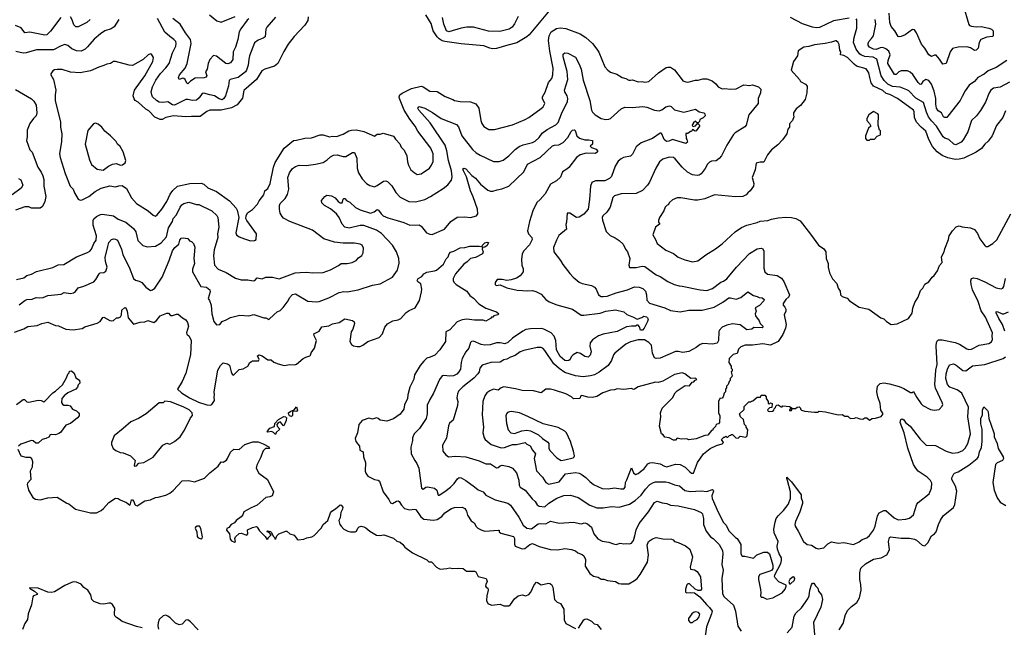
# Model space of a CAD drawing. Extents: x 1678431 to 1860718, y 384618 to 522882.
# Tile 108 of 256: x 1777940 to 1788279, y 422664 to 429043. Entities that reach past the tile are written whole.
import ezdxf

# ---------------------------------------------------------------- set-up
doc = ezdxf.new("R2010")
doc.units = 0

msp = doc.modelspace()

# ---------------------------------------------------------------- linework, layer by layer
at = {"layer": '0CON10XD'}
for points in [[(1787847, 429195), (1787905, 428993), (1787915, 428981), (1787934, 428974), (1787985, 428969), (1788035, 428972), (1788116, 428956), (1788144, 428944), (1788163, 428925), (1788162, 428875), (1788155, 428868), (1788095, 428859), (1788034, 428835), (1788016, 428804), (1788005, 428743), (1787985, 428722), (1787965, 428721), (1787925, 428747), (1787885, 428757), (1787795, 428754), (1787735, 428742), (1787709, 428705), (1787667, 428585), (1787635, 428577), (1787600, 428630), (1787565, 428670), (1787545, 428672), (1787515, 428656), (1787488, 428675), (1787444, 428745), (1787410, 428785), (1787357, 428905), (1787335, 428936), (1787315, 428940), (1787237, 428885), (1787195, 428866), (1787175, 428862), (1787165, 428866), (1787128, 428928), (1787092, 428972), (1787078, 429015), (1787071, 429111)], [(1778372, 429068), (1778265, 428923), (1778225, 428886), (1778205, 428881), (1778045, 428911), (1777995, 428906), (1777955, 428959), (1777895, 428983)], [(1780968, 429072), (1780964, 429035), (1780934, 428985), (1780823, 428867), (1780760, 428785), (1780712, 428708), (1780652, 428585), (1780615, 428555), (1780515, 428525), (1780483, 428507), (1780426, 428414), (1780295, 428299), (1780279, 428221), (1780222, 428148), (1780165, 428117), (1780055, 428094), (1779935, 428094), (1779905, 428079), (1779835, 428026), (1779743, 428027), (1779685, 428023), (1779555, 428033), (1779475, 428015), (1779436, 427994), (1779414, 427994), (1779360, 428020), (1779296, 428086), (1779264, 428105), (1779185, 428176), (1779153, 428195), (1779141, 428211), (1779130, 428245), (1779144, 428305), (1779253, 428455), (1779338, 428605), (1779344, 428645), (1779325, 428681), (1779315, 428684), (1779288, 428675), (1779238, 428625), (1779126, 428564), (1779090, 428565), (1778946, 428606), (1778925, 428604), (1778895, 428583), (1778854, 428576), (1778825, 428561), (1778770, 428545), (1778682, 428508), (1778575, 428486), (1778475, 428493), (1778385, 428519), (1778335, 428522), (1778304, 428516), (1778288, 428505), (1778268, 428475), (1778268, 428465), (1778294, 428415), (1778321, 428305), (1778313, 428255), (1778313, 428195), (1778367, 427967), (1778368, 427915), (1778381, 427845), (1778379, 427765), (1778359, 427635), (1778366, 427595), (1778417, 427427), (1778470, 427295), (1778501, 427265), (1778514, 427224), (1778555, 427158), (1778575, 427150), (1778595, 427151), (1778665, 427187), (1778732, 427238), (1778795, 427274), (1778885, 427300), (1778945, 427288), (1778980, 427300), (1779015, 427301), (1779060, 427270), (1779115, 427173), (1779166, 427115), (1779288, 427038), (1779342, 426992), (1779365, 426981), (1779385, 426993), (1779432, 427055), (1779485, 427136), (1779520, 427210), (1779549, 427251), (1779598, 427295), (1779725, 427324), (1779844, 427326), (1779875, 427318), (1779915, 427279), (1780005, 427239), (1780143, 427143), (1780213, 427065), (1780224, 427044), (1780242, 426965), (1780210, 426805), (1780215, 426784), (1780244, 426764), (1780301, 426741), (1780365, 426722), (1780405, 426724), (1780424, 426736), (1780426, 426795), (1780324, 426935), (1780316, 426955), (1780317, 426985), (1780332, 427015), (1780385, 427052), (1780438, 427105), (1780455, 427140), (1780504, 427205), (1780514, 427246), (1780545, 427272), (1780571, 427325), (1780606, 427496)], [(1778679, 429045), (1778645, 429015), (1778555, 428967), (1778528, 428968), (1778509, 428989), (1778492, 429042), (1778475, 429074)], [(1780625, 429069), (1780534, 428965), (1780526, 428945), (1780517, 428863), (1780495, 428848), (1780445, 428829), (1780405, 428801), (1780353, 428665), (1780345, 428628), (1780338, 428565), (1780323, 428515), (1780310, 428495), (1780234, 428436), (1780150, 428415), (1780138, 428405), (1780131, 428349), (1780100, 428245), (1780085, 428215), (1780065, 428203), (1780035, 428212), (1779985, 428245), (1779935, 428253), (1779875, 428272), (1779855, 428267), (1779825, 428222), (1779795, 428200), (1779755, 428195), (1779705, 428207), (1779685, 428205), (1779565, 428147), (1779545, 428151), (1779495, 428180), (1779443, 428173), (1779405, 428178), (1779375, 428196), (1779336, 428235), (1779326, 428255), (1779322, 428285), (1779335, 428338), (1779371, 428409), (1779417, 428477), (1779475, 428538), (1779510, 428585), (1779545, 428695), (1779580, 428765), (1779584, 428795), (1779578, 428815), (1779560, 428835), (1779515, 428866), (1779465, 428912), (1779386, 429055)], [(1779934, 429095), (1780010, 429030), (1780056, 429016), (1780202, 429078)], [(1783499, 429135), (1783289, 428885), (1783265, 428864), (1783159, 428801), (1783067, 428777), (1782945, 428741), (1782905, 428739), (1782875, 428745), (1782815, 428769), (1782575, 428791), (1782405, 428814), (1782375, 428823), (1782343, 428843), (1782322, 428862), (1782283, 428925), (1782262, 429002), (1782203, 429095)], [(1783173, 429077), (1783135, 428999), (1783111, 428965), (1783081, 428945), (1782982, 428918), (1782863, 428923), (1782704, 428964), (1782635, 428964), (1782575, 428955), (1782445, 428916), (1782420, 428925), (1782395, 428995), (1782380, 429065)], [(1786651, 429061), (1786485, 429033), (1786339, 428961), (1786305, 428957), (1786265, 428964), (1786161, 429001), (1786035, 429065)], [(1778982, 429045), (1778933, 428967), (1778901, 428949), (1778835, 428927), (1778789, 428895), (1778721, 428839), (1778653, 428757), (1778626, 428734), (1778585, 428712), (1778535, 428718)], [(1780345, 429054), (1780330, 429040), (1780261, 428949), (1780245, 428916), (1780231, 428835), (1780206, 428755), (1780182, 428705), (1780178, 428625), (1780155, 428591), (1780125, 428580), (1780105, 428584), (1780005, 428661), (1779975, 428666), (1779936, 428625), (1779920, 428585), (1779908, 428525), (1779892, 428495), (1779904, 428455), (1779895, 428440), (1779877, 428433), (1779782, 428428), (1779733, 428397), (1779705, 428370), (1779695, 428377), (1779677, 428415), (1779665, 428426), (1779652, 428428), (1779616, 428416), (1779608, 428435), (1779617, 428465), (1779676, 428535), (1779699, 428585), (1779742, 428795), (1779735, 428834), (1779680, 428905), (1779625, 428995), (1779547, 429057)], [(1788335, 428387), (1788235, 428334), (1788167, 428323), (1788137, 428303), (1788119, 428275), (1788081, 428179), (1788029, 428091), (1787987, 428035), (1787934, 427985), (1787895, 427865), (1787848, 427782), (1787825, 427757), (1787769, 427731), (1787749, 427735), (1787696, 427786), (1787655, 427800), (1787636, 427815), (1787586, 427896), (1787567, 427927), (1787515, 427980), (1787482, 428025), (1787462, 428072), (1787432, 428175), (1787351, 428221), (1787275, 428295), (1787256, 428306), (1787184, 428334), (1787105, 428342), (1787055, 428367), (1787018, 428405), (1786987, 428455), (1786940, 428630), (1786901, 428651), (1786815, 428658), (1786780, 428670), (1786762, 428682), (1786722, 428735), (1786695, 428805), (1786702, 428855), (1786731, 428955), (1786731, 429041), (1786725, 429053)], [(1788305, 428615), (1788195, 428542), (1788111, 428505), (1788068, 428472), (1788002, 428435), (1787965, 428393), (1787911, 428355), (1787868, 428295), (1787836, 428236), (1787815, 428195), (1787685, 428029), (1787674, 428016), (1787655, 428015), (1787641, 428025), (1787620, 428065), (1787585, 428086), (1787568, 428115), (1787560, 428155), (1787560, 428215), (1787544, 428294), (1787515, 428366), (1787485, 428404), (1787454, 428416), (1787424, 428396), (1787405, 428365), (1787395, 428364), (1787375, 428384), (1787318, 428468), (1787291, 428491), (1787262, 428505), (1787195, 428505), (1787173, 428495), (1787145, 428468), (1787127, 428467), (1787057, 428585), (1787058, 428615), (1787082, 428675), (1787065, 428714), (1787035, 428738), (1787005, 428750), (1786975, 428748), (1786935, 428732), (1786905, 428734), (1786864, 428755), (1786851, 428775), (1786848, 428795), (1786856, 428815), (1786886, 428845), (1786905, 428874), (1786930, 428995), (1786922, 429045)], [(1780606, 427496), (1780623, 427545), (1780718, 427695), (1780815, 427775), (1780845, 427777), (1780935, 427798), (1781005, 427802), (1781096, 427834), (1781127, 427833), (1781193, 427813), (1781225, 427822), (1781265, 427818), (1781335, 427843), (1781395, 427875), (1781425, 427884), (1781475, 427887), (1781555, 427870), (1781665, 427822), (1781695, 427842), (1781725, 427842), (1781755, 427852), (1781865, 427822), (1781885, 427788), (1781931, 427741), (1781947, 427705), (1781977, 427675), (1782004, 427614), (1782012, 427552), (1782024, 427515), (1782048, 427468), (1782082, 427438), (1782115, 427419), (1782155, 427424), (1782242, 427485), (1782264, 427515), (1782280, 427555), (1782281, 427635), (1782256, 427695), (1782122, 427872), (1782094, 427925), (1782038, 427998), (1781978, 428095), (1781929, 428215), (1781925, 428235), (1781933, 428255), (1781955, 428273), (1782055, 428320), (1782155, 428345), (1782175, 428339), (1782245, 428292), (1782325, 428290), (1782408, 428238), (1782487, 428205), (1782505, 428196), (1782565, 428186), (1782675, 428181), (1782730, 428160), (1782760, 428115), (1782781, 427985), (1782792, 427955), (1782815, 427922), (1782865, 427892), (1782925, 427890), (1783115, 427938), (1783248, 427995), (1783287, 428015), (1783415, 428110), (1783435, 428128), (1783450, 428155), (1783453, 428165), (1783428, 428215), (1783428, 428235), (1783456, 428284), (1783494, 428385), (1783527, 428425), (1783537, 428465), (1783542, 428535), (1783507, 428713), (1783492, 428825), (1783501, 428875), (1783521, 428915), (1783575, 428952), (1783615, 428957), (1783675, 428950), (1783825, 428894), (1783886, 428855), (1783954, 428795), (1784001, 428735), (1784022, 428702), (1784085, 428548), (1784115, 428513), (1784144, 428494), (1784211, 428471), (1784266, 428436), (1784305, 428427), (1784335, 428410), (1784353, 428407), (1784375, 428412), (1784435, 428390), (1784475, 428393), (1784505, 428387), (1784545, 428393), (1784648, 428485), (1784730, 428540), (1784746, 428546), (1784774, 428544), (1784816, 428516), (1784895, 428411), (1784905, 428401), (1784935, 428390), (1784955, 428389), (1785035, 428409), (1785065, 428409), (1785115, 428421), (1785155, 428422), (1785210, 428400), (1785250, 428370), (1785275, 428337), (1785315, 428318), (1785345, 428321), (1785405, 428313), (1785465, 428319), (1785545, 428358), (1785604, 428354), (1785635, 428359), (1785697, 428337), (1785721, 428315), (1785720, 428275), (1785694, 428215), (1785696, 428165), (1785596, 428044), (1785570, 427935), (1785555, 427919), (1785453, 427857), (1785435, 427839), (1785364, 427725), (1785309, 427615), (1785286, 427585), (1785255, 427563), (1785203, 427557), (1785185, 427546), (1785162, 427525), (1785139, 427481), (1785096, 427425), (1785075, 427410), (1785055, 427406), (1785005, 427413), (1784951, 427441), (1784895, 427495), (1784824, 427584), (1784805, 427597), (1784759, 427601), (1784692, 427578), (1784660, 427550), (1784621, 427485), (1784555, 427336), (1784534, 427305), (1784481, 427249), (1784413, 427217), (1784255, 427215), (1784186, 427195), (1784170, 427175), (1784141, 427075), (1784105, 427024), (1784063, 426985), (1784056, 426965), (1784058, 426938), (1784098, 426818), (1784139, 426779), (1784194, 426754), (1784236, 426725), (1784276, 426685), (1784301, 426635), (1784324, 426605), (1784346, 426536), (1784338, 426465), (1784345, 426442), (1784413, 426443), (1784475, 426457), (1784503, 426453), (1784625, 426366), (1784665, 426347), (1784745, 426296), (1784813, 426263), (1784865, 426248), (1784895, 426247), (1785085, 426207), (1785155, 426202), (1785215, 426220), (1785303, 426287), (1785331, 426299), (1785366, 426324), (1785466, 426445), (1785605, 426588), (1785685, 426638), (1785725, 426646), (1785745, 426636), (1785753, 426613), (1785753, 426435), (1785766, 426396), (1785791, 426371), (1785895, 426358), (1785941, 426331), (1785965, 426295), (1786023, 426155), (1786016, 426135), (1785984, 426105), (1785956, 426065), (1785956, 426045), (1785975, 426025), (1785985, 426005), (1785984, 425985), (1785966, 425946), (1785988, 425845), (1785980, 425805), (1785955, 425740), (1785904, 425666), (1785825, 425628), (1785745, 425639), (1785635, 425626), (1785558, 425625), (1785512, 425608), (1785487, 425583), (1785475, 425540), (1785433, 425527), (1785398, 425495), (1785390, 425485), (1785388, 425445), (1785410, 425405), (1785410, 425385), (1785420, 425375), (1785420, 425355), (1785412, 425345), (1785420, 425305), (1785417, 425293), (1785400, 425275), (1785400, 425255), (1785390, 425245), (1785380, 425215), (1785363, 425197), (1785362, 425178), (1785350, 425165), (1785350, 425135), (1785338, 425122), (1785327, 425083), (1785315, 425070), (1785292, 425068), (1785278, 425035), (1785278, 424915), (1785292, 424885), (1785290, 424815), (1785278, 424802), (1785262, 424798), (1785250, 424785), (1785248, 424772), (1785220, 424745), (1785220, 424735), (1785205, 424730), (1785165, 424682), (1785133, 424677), (1785045, 424642), (1784965, 424632), (1784945, 424642), (1784885, 424640), (1784845, 424650), (1784825, 424630), (1784805, 424628), (1784760, 424655), (1784715, 424662), (1784696, 424686), (1784680, 424695), (1784658, 424775), (1784672, 424875), (1784668, 424915), (1784688, 424965), (1784796, 425074), (1784824, 425126), (1784845, 425148), (1784928, 425202), (1784975, 425200), (1785002, 425238), (1785018, 425242), (1785032, 425258), (1785050, 425265), (1785035, 425280), (1784988, 425278), (1784925, 425327), (1784895, 425336), (1784815, 425320), (1784692, 425248), (1784646, 425234), (1784615, 425237), (1784435, 425189), (1784395, 425164), (1784385, 425161), (1784365, 425170), (1784285, 425162), (1784215, 425169), (1784185, 425156), (1784145, 425154), (1784063, 425127), (1784001, 425089), (1783955, 425077), (1783905, 425079), (1783842, 425098), (1783833, 425095), (1783822, 425068), (1783755, 425064), (1783733, 425085), (1783675, 425114), (1783557, 425153), (1783514, 425164), (1783465, 425163), (1783415, 425127), (1783335, 425147), (1783215, 425149), (1783145, 425169), (1783025, 425190), (1782995, 425180), (1782965, 425154), (1782915, 425163), (1782875, 425147), (1782845, 425125), (1782824, 425095), (1782804, 425035), (1782796, 424895), (1782810, 424765), (1782803, 424705), (1782817, 424655), (1782829, 424635), (1782892, 424582), (1782995, 424547), (1783029, 424551), (1783115, 424584), (1783155, 424584), (1783246, 424606), (1783266, 424586), (1783300, 424570), (1783323, 424523), (1783357, 424485), (1783343, 424435), (1783367, 424307), (1783430, 424240), (1783466, 424186), (1783495, 424166), (1783605, 424190), (1783670, 424275), (1783775, 424289), (1783815, 424283), (1783835, 424272), (1783885, 424238), (1783925, 424194), (1783965, 424165), (1784055, 424123), (1784121, 424119), (1784185, 424130), (1784252, 424118), (1784285, 424119), (1784298, 424135), (1784300, 424185), (1784317, 424213), (1784365, 424340), (1784386, 424286), (1784405, 424270), (1784435, 424279), (1784477, 424313), (1784495, 424326), (1784535, 424380), (1784558, 424392), (1784585, 424394), (1784665, 424381), (1784712, 424355), (1784735, 424350), (1784825, 424378), (1784875, 424374), (1784927, 424347), (1784978, 424295), (1784995, 424284), (1785015, 424283), (1785059, 424395), (1785119, 424485), (1785190, 424540), (1785258, 424572), (1785315, 424590), (1785330, 424605), (1785310, 424635), (1785335, 424660), (1785345, 424660), (1785355, 424670), (1785365, 424660), (1785375, 424660), (1785392, 424678), (1785405, 424680), (1785415, 424690), (1785425, 424690), (1785460, 424655), (1785485, 424650), (1785505, 424670), (1785565, 424660), (1785580, 424675), (1785587, 424737), (1785570, 424765), (1785570, 424775), (1785550, 424795), (1785540, 424845), (1785510, 424875), (1785500, 424905), (1785548, 424952), (1785548, 424982), (1785581, 425019), (1785595, 425030), (1785615, 425030), (1785625, 425040), (1785638, 425042), (1785685, 425080), (1785718, 425082), (1785725, 425100), (1785765, 425100), (1785780, 425085), (1785780, 425065), (1785800, 425035), (1785800, 425015), (1785815, 425010), (1785825, 425020), (1785840, 425015), (1785838, 424972), (1785813, 424967), (1785793, 424947), (1785800, 424935), (1785815, 424930), (1785846, 424934), (1785860, 424945), (1785862, 424958), (1785878, 424972), (1785880, 424985), (1785892, 424998), (1785905, 425000), (1785935, 424980), (1785945, 424980), (1785955, 424990), (1786025, 424982), (1786050, 424965), (1786050, 424960), (1786035, 424960), (1786022, 424948), (1786025, 424942), (1786045, 424942), (1786050, 424960), (1786085, 424962), (1786103, 424977), (1786125, 424978), (1786140, 424965), (1786140, 424955), (1786150, 424945), (1786185, 424933), (1786285, 424922), (1786316, 424924), (1786335, 424932), (1786403, 424927), (1786534, 424894), (1786575, 424898), (1786605, 424880), (1786635, 424880), (1786653, 424863), (1786668, 424858), (1786705, 424860), (1786725, 424868), (1786763, 424853), (1786795, 424850), (1786815, 424862), (1786835, 424862), (1786865, 424840), (1786893, 424857), (1786925, 424860), (1786985, 424878), (1787006, 424904), (1786982, 424945), (1786977, 425015), (1786950, 425085), (1786941, 425135), (1786948, 425195), (1786976, 425224), (1787015, 425230), (1787075, 425220), (1787175, 425193), (1787225, 425172), (1787295, 425128), (1787315, 425128), (1787325, 425140), (1787362, 425078)], [(1778535, 428718), (1778489, 428739), (1778445, 428774), (1778415, 428784), (1778375, 428770), (1778295, 428726), (1778115, 428726), (1778007, 428695), (1777975, 428693), (1777899, 428709)], [(1788292, 428085), (1788265, 428015), (1788198, 427932), (1788152, 427825), (1788111, 427769), (1788076, 427735), (1788038, 427692), (1787985, 427654), (1787855, 427588), (1787805, 427578), (1787764, 427576), (1787685, 427594), (1787625, 427618), (1787575, 427655), (1787525, 427711), (1787485, 427786), (1787454, 427874), (1787405, 427915), (1787358, 427968), (1787335, 428015), (1787332, 428075), (1787324, 428095), (1787159, 428215), (1787077, 428257), (1787037, 428267), (1787005, 428301), (1786907, 428347), (1786880, 428380), (1786867, 428437), (1786855, 428486), (1786828, 428528), (1786727, 428557), (1786702, 428575), (1786631, 428645), (1786595, 428668), (1786560, 428675), (1786562, 428705), (1786552, 428725), (1786545, 428782), (1786534, 428805), (1786515, 428820), (1786505, 428822), (1786464, 428806), (1786398, 428792), (1786285, 428780), (1786225, 428762), (1786175, 428756), (1786114, 428715), (1786106, 428665), (1786066, 428604), (1786040, 428515), (1786127, 428415), (1786138, 428395), (1786192, 428365), (1786210, 428345), (1786206, 428274), (1786189, 428205), (1786138, 428142), (1786095, 428107), (1786067, 428065), (1786066, 428045), (1786068, 428022), (1786056, 427984), (1786025, 427950), (1786022, 427915), (1786006, 427894), (1785994, 427845), (1785949, 427781), (1785901, 427729), (1785835, 427676), (1785794, 427625), (1785755, 427548), (1785714, 427546), (1785674, 427536), (1785664, 427466), (1785631, 427385), (1785648, 427325), (1785646, 427295), (1785610, 427245), (1785585, 427227), (1785570, 427205), (1785532, 427188), (1785455, 427183), (1785235, 427204), (1785135, 427161), (1785062, 427148), (1785025, 427148), (1784883, 427173), (1784845, 427172), (1784795, 427152), (1784762, 427125), (1784749, 427101), (1784740, 427095), (1784718, 427075), (1784704, 427036), (1784658, 426965), (1784648, 426935), (1784648, 426918), (1784660, 426905), (1784658, 426895), (1784616, 426864), (1784588, 426785), (1784617, 426737), (1784633, 426695), (1784725, 426624), (1784805, 426590), (1784855, 426550), (1784925, 426522), (1785005, 426500), (1785060, 426510), (1785145, 426576), (1785245, 426636), (1785315, 426690), (1785452, 426815), (1785519, 426861), (1785575, 426886), (1785685, 426914), (1785715, 426928), (1785795, 426936), (1785835, 426950), (1785905, 426962), (1785985, 426970), (1786046, 426966), (1786090, 426955), (1786135, 426931), (1786245, 426792), (1786327, 426675), (1786385, 426638), (1786406, 426605), (1786409, 426535), (1786429, 426485), (1786428, 426445), (1786444, 426384), (1786475, 426322), (1786519, 426275), (1786533, 426225), (1786557, 426195), (1786560, 426155), (1786575, 426138), (1786630, 426120), (1786652, 426092), (1786755, 426024), (1786855, 426003), (1786982, 425912), (1787014, 425904), (1787042, 425875), (1787090, 425845), (1787155, 425850), (1787272, 425905), (1787311, 425961), (1787317, 426015), (1787339, 426075), (1787375, 426132), (1787399, 426201), (1787422, 426225), (1787445, 426268), (1787485, 426292), (1787521, 426339), (1787543, 426357), (1787577, 426405), (1787599, 426461), (1787628, 426495), (1787621, 426555), (1787649, 426605), (1787654, 426636), (1787694, 426735), (1787701, 426775), (1787735, 426828), (1787772, 426868), (1787805, 426879), (1787835, 426867), (1787925, 426858), (1787965, 426839), (1787997, 426797), (1788023, 426743), (1788075, 426672), (1788085, 426663), (1788105, 426662), (1788158, 426692), (1788199, 426731), (1788347, 427005)], [(1777905, 426316), (1777985, 426334), (1778015, 426357), (1778065, 426372), (1778115, 426401), (1778287, 426443), (1778345, 426468), (1778405, 426474), (1778535, 426552), (1778651, 426599), (1778677, 426613), (1778695, 426635), (1778718, 426692), (1778743, 426727), (1778745, 426775), (1778710, 426885), (1778712, 426935), (1778719, 426951), (1778745, 426978), (1778788, 426998), (1778805, 427001), (1778905, 426988), (1778924, 426984), (1778975, 426949), (1779055, 426918), (1779135, 426850), (1779158, 426815), (1779182, 426725), (1779233, 426673), (1779279, 426659), (1779365, 426664), (1779425, 426701), (1779481, 426765), (1779503, 426857), (1779544, 426925), (1779552, 426955), (1779586, 426994), (1779624, 427076), (1779641, 427099), (1779665, 427113), (1779715, 427127), (1779795, 427103), (1779822, 427102), (1779959, 427035), (1780009, 426989), (1780021, 426965), (1780030, 426865), (1780017, 426795), (1780020, 426755), (1779982, 426628), (1779975, 426565), (1779986, 426465), (1780025, 426425), (1780108, 426388), (1780205, 426331), (1780265, 426313), (1780335, 426312), (1780391, 426301), (1780410, 426305), (1780435, 426332), (1780485, 426324), (1780525, 426341), (1780595, 426341), (1780665, 426324), (1780834, 426386), (1780885, 426389), (1780955, 426393), (1781015, 426384), (1781125, 426389), (1781205, 426418), (1781288, 426462), (1781315, 426484), (1781378, 426482), (1781432, 426495), (1781473, 426515), (1781496, 426544), (1781533, 426567), (1781548, 426595), (1781549, 426645), (1781536, 426675), (1781515, 426688), (1781455, 426697), (1781335, 426696), (1781245, 426707), (1781135, 426744), (1781014, 426834), (1780776, 426926), (1780711, 426961), (1780695, 426977), (1780675, 427013), (1780667, 427053), (1780668, 427092), (1780676, 427115), (1780728, 427165), (1780753, 427207), (1780766, 427265), (1780757, 427385), (1780773, 427435), (1780805, 427482), (1780835, 427501), (1780875, 427516), (1780947, 427513), (1781045, 427526), (1781125, 427544), (1781169, 427571), (1781205, 427605), (1781235, 427620), (1781274, 427624), (1781335, 427608), (1781365, 427608), (1781435, 427650), (1781455, 427649), (1781479, 427589), (1781485, 427485), (1781496, 427436), (1781535, 427372), (1781582, 427325), (1781615, 427304), (1781665, 427289), (1781695, 427302), (1781761, 427349), (1781785, 427353), (1781803, 427343), (1781849, 427299), (1781889, 427229), (1781935, 427180), (1782025, 427136), (1782095, 427131), (1782195, 427156), (1782254, 427186), (1782388, 427272), (1782435, 427311), (1782475, 427357), (1782481, 427395), (1782475, 427455), (1782441, 427565), (1782425, 427665), (1782406, 427725), (1782249, 427959), (1782131, 428095), (1782122, 428115), (1782125, 428126), (1782135, 428131), (1782195, 428115), (1782275, 428070), (1782365, 428007), (1782525, 427942), (1782547, 427917), (1782584, 427825), (1782695, 427679), (1782734, 427645), (1782775, 427620), (1782916, 427556), (1782975, 427556), (1783015, 427570), (1783075, 427614), (1783141, 427679), (1783185, 427712), (1783225, 427731), (1783325, 427753), (1783353, 427767), (1783393, 427805), (1783425, 427853), (1783478, 427892), (1783570, 427940), (1783595, 427965), (1783630, 428055), (1783692, 428185), (1783694, 428215), (1783688, 428245), (1783665, 428285), (1783661, 428305), (1783696, 428415), (1783688, 428498), (1783645, 428655), (1783648, 428682), (1783665, 428694), (1783695, 428693), (1783775, 428649), (1783815, 428575), (1783835, 428525), (1783858, 428408), (1783928, 428195), (1783943, 428093), (1783954, 428074), (1783984, 428045), (1784045, 428007), (1784095, 427996), (1784125, 427998), (1784145, 428006), (1784255, 428109), (1784295, 428126), (1784375, 428120), (1784485, 428132), (1784525, 428124), (1784605, 428095), (1784655, 428086), (1784684, 428096), (1784725, 428130), (1784765, 428139), (1784781, 428131), (1784815, 428098), (1784915, 428072), (1785035, 428103), (1785075, 428076), (1785125, 428066), (1785136, 428055), (1785137, 428033), (1785118, 428012), (1785083, 427997), (1785077, 427973), (1785065, 427960), (1785055, 427960), (1785038, 427978), (1785015, 427962), (1785004, 427944), (1785003, 427933), (1785012, 427922), (1785035, 427928), (1785055, 427950), (1785065, 427950), (1785080, 427935), (1785078, 427925), (1785045, 427878), (1785033, 427873), (1785005, 427890), (1784995, 427870), (1784985, 427870), (1784955, 427850), (1784935, 427850), (1784938, 427795), (1784944, 427784)], [(1777895, 428309), (1778065, 428213), (1778089, 428189), (1778114, 428145), (1778121, 428065), (1778112, 428035), (1778086, 428005), (1778048, 427955), (1778018, 427885), (1778019, 427815), (1778010, 427775), (1778046, 427676), (1778071, 427651), (1778131, 427495), (1778165, 427444), (1778182, 427405), (1778192, 427365), (1778195, 427295), (1778213, 427187), (1778204, 427135), (1778178, 427082), (1778155, 427065), (1778065, 427065), (1778035, 427078), (1777995, 427079), (1777895, 427042)], [(1786865, 427780), (1786875, 427788), (1786915, 427790), (1786945, 427820), (1786980, 427835), (1786980, 427875), (1786970, 427885), (1786953, 427937), (1786957, 428045), (1786950, 428055), (1786905, 428078), (1786858, 428045), (1786834, 428005), (1786834, 427985), (1786865, 427952), (1786878, 427925), (1786852, 427905), (1786820, 427825), (1786820, 427795), (1786835, 427780), (1786865, 427780)], [(1778815, 427464), (1778873, 427507), (1778915, 427526), (1778955, 427532), (1778995, 427517), (1779020, 427520), (1779049, 427541), (1779056, 427566), (1779025, 427655), (1778995, 427711), (1778968, 427738), (1778952, 427765), (1778895, 427825), (1778835, 427872), (1778801, 427915), (1778765, 427946), (1778735, 427958), (1778715, 427949), (1778655, 427879), (1778626, 427735), (1778672, 427572), (1778695, 427524), (1778755, 427475), (1778815, 427464)], [(1777935, 426049), (1777995, 426096), (1778015, 426105), (1778071, 426109), (1778112, 426128), (1778145, 426122), (1778185, 426127), (1778235, 426149), (1778375, 426163), (1778408, 426178), (1778475, 426170), (1778505, 426176), (1778525, 426190), (1778555, 426227), (1778615, 426246), (1778718, 426292), (1778741, 426315), (1778775, 426376), (1778785, 426384), (1778825, 426390), (1778845, 426404), (1778859, 426445), (1778840, 426505), (1778837, 426545), (1778867, 426663), (1778875, 426705), (1778905, 426734), (1778925, 426741), (1778945, 426739), (1778968, 426728), (1779008, 426635), (1779023, 426575), (1779088, 426445), (1779136, 426325), (1779155, 426308), (1779195, 426299), (1779224, 426284), (1779264, 426234), (1779315, 426201), (1779335, 426206), (1779358, 426225), (1779435, 426339), (1779510, 426515), (1779544, 426615), (1779569, 426651), (1779611, 426685), (1779623, 426727), (1779635, 426748), (1779655, 426754), (1779706, 426746), (1779722, 426722), (1779745, 426716), (1779765, 426695), (1779780, 426655), (1779773, 426575), (1779769, 426535), (1779775, 426485), (1779755, 426425), (1779756, 426395), (1779842, 426242), (1779903, 426235), (1779938, 426208), (1779940, 426185), (1779918, 426115), (1779934, 426094), (1779950, 426045), (1779958, 425955), (1779978, 425875), (1780005, 425840), (1780040, 425845), (1780067, 425875), (1780109, 425891), (1780152, 425918), (1780252, 425942), (1780345, 425936), (1780397, 425947), (1780504, 425914), (1780525, 425913), (1780555, 425897), (1780611, 425949), (1780644, 425976), (1780675, 425990), (1780708, 426022), (1780759, 426091), (1780774, 426124), (1780805, 426157), (1780835, 426165), (1780965, 426087), (1781055, 426082), (1781085, 426086), (1781185, 426123), (1781295, 426179), (1781345, 426191), (1781382, 426188), (1781434, 426196), (1781495, 426209), (1781645, 426258), (1781725, 426270), (1781855, 426340), (1781908, 426415), (1781923, 426487), (1781922, 426535), (1781898, 426605), (1781855, 426675), (1781738, 426798), (1781685, 426833), (1781555, 426884), (1781515, 426884), (1781400, 426855), (1781354, 426865), (1781326, 426895), (1781294, 426965), (1781265, 427005), (1781205, 427058), (1781142, 427092), (1781112, 427122), (1781108, 427145), (1781145, 427186), (1781165, 427200), (1781215, 427194), (1781254, 427174), (1781283, 427135), (1781305, 427120), (1781325, 427120), (1781335, 427160), (1781343, 427167), (1781355, 427167), (1781372, 427145), (1781405, 427129), (1781465, 427073), (1781515, 427047), (1781625, 427011), (1781662, 427025), (1781695, 427052), (1781709, 427045), (1781734, 427005), (1781756, 426985), (1781805, 426962), (1781903, 426935), (1781975, 426915), (1782038, 426885), (1782135, 426888), (1782155, 426874), (1782210, 426805), (1782245, 426791), (1782271, 426789), (1782399, 426845), (1782468, 426925), (1782535, 426969), (1782615, 426974), (1782675, 426967), (1782735, 426984), (1782751, 427005), (1782747, 427055), (1782701, 427185), (1782673, 427245), (1782632, 427395), (1782599, 427455), (1782594, 427476), (1782605, 427486), (1782625, 427479), (1782689, 427409), (1782725, 427381), (1782778, 427318), (1782856, 427255), (1782885, 427242), (1782908, 427242), (1782952, 427258), (1783004, 427266), (1783076, 427294), (1783233, 427445), (1783272, 427528), (1783405, 427595), (1783535, 427718), (1783555, 427726), (1783602, 427728), (1783648, 427755), (1783695, 427805), (1783729, 427871), (1783745, 427884), (1783764, 427886), (1783771, 427881), (1783789, 427825), (1783819, 427799), (1783875, 427782), (1783915, 427783), (1783954, 427774), (1783954, 427736), (1783930, 427715), (1783945, 427703), (1783992, 427685), (1784007, 427667), (1784006, 427655), (1783985, 427640), (1783889, 427641), (1783825, 427624), (1783785, 427598), (1783705, 427493), (1783685, 427473), (1783640, 427445), (1783619, 427391), (1783578, 427352), (1783512, 427315), (1783458, 427215), (1783406, 427154), (1783371, 427125), (1783327, 427035), (1783293, 426925), (1783271, 426825), (1783284, 426794), (1783318, 426758), (1783320, 426735), (1783292, 426678), (1783234, 426615), (1783216, 426584), (1783208, 426525), (1783214, 426465), (1783226, 426426), (1783226, 426395), (1783195, 426355), (1783155, 426329), (1783099, 426311), (1783054, 426306), (1783005, 426316), (1782953, 426317), (1782934, 426285), (1782933, 426265), (1782944, 426254), (1782985, 426259), (1783055, 426228), (1783165, 426204), (1783275, 426196), (1783325, 426199), (1783361, 426191), (1783415, 426163), (1783465, 426106), (1783500, 426080), (1783580, 426050), (1783745, 426004), (1783835, 425941), (1783865, 425940), (1784035, 425964), (1784095, 425982), (1784195, 425998), (1784285, 425976), (1784315, 425949), (1784385, 425919), (1784425, 425899), (1784473, 425917), (1784495, 425932), (1784522, 425925), (1784534, 425915), (1784539, 425901), (1784532, 425875), (1784498, 425805), (1784480, 425785), (1784460, 425785), (1784449, 425819), (1784435, 425836), (1784425, 425836), (1784405, 425825), (1784365, 425827), (1784312, 425818), (1784215, 425770), (1784065, 425743), (1784016, 425725), (1783955, 425684), (1783929, 425651), (1783925, 425615), (1783940, 425555), (1783930, 425520), (1783908, 425502), (1783875, 425507), (1783829, 425539), (1783795, 425548), (1783751, 425525), (1783731, 425505), (1783719, 425475), (1783706, 425465), (1783685, 425461), (1783663, 425465), (1783615, 425508), (1783577, 425577), (1783569, 425675), (1783552, 425722), (1783521, 425755), (1783444, 425795), (1783415, 425800), (1783305, 425797), (1783255, 425790), (1783222, 425775), (1783115, 425701), (1783065, 425655), (1783035, 425642), (1782985, 425651), (1782945, 425650), (1782880, 425630), (1782825, 425627), (1782784, 425634), (1782705, 425667), (1782685, 425666), (1782675, 425653), (1782656, 425595), (1782624, 425556), (1782585, 425485), (1782575, 425445), (1782567, 425375), (1782550, 425345), (1782529, 425321), (1782495, 425303), (1782455, 425300), (1782392, 425308), (1782375, 425305), (1782349, 425265), (1782285, 425124), (1782245, 425056), (1782217, 424995), (1782220, 424905), (1782209, 424855), (1782137, 424753), (1782081, 424695), (1782064, 424655), (1782064, 424625), (1782046, 424554), (1782052, 424485), (1782088, 424415), (1782111, 424385), (1782132, 424335), (1782160, 424125), (1782175, 424115), (1782205, 424135), (1782222, 424138), (1782295, 424126), (1782320, 424105), (1782333, 424053), (1782345, 424053), (1782405, 424089), (1782463, 424135), (1782502, 424175), (1782536, 424224), (1782556, 424236), (1782575, 424234), (1782625, 424204), (1782715, 424140), (1782755, 424109), (1782805, 424086), (1782835, 424053), (1782932, 424002), (1783065, 423967), (1783095, 423948), (1783181, 423821), (1783226, 423736), (1783265, 423704), (1783315, 423698), (1783385, 423750), (1783405, 423755), (1783465, 423752), (1783515, 423777), (1783606, 423756), (1783755, 423767), (1783835, 423752), (1783875, 423762), (1783902, 423752), (1783945, 423716), (1783969, 423645), (1784012, 423592), (1784055, 423570), (1784125, 423559), (1784175, 423541), (1784205, 423534), (1784246, 423546), (1784285, 423539), (1784316, 423544), (1784345, 423540), (1784365, 423549), (1784385, 423576), (1784401, 423625), (1784412, 423688), (1784446, 423755), (1784543, 423875), (1784605, 423974), (1784635, 423989), (1784685, 423971), (1784735, 423964), (1784775, 423947), (1784855, 423940), (1785025, 423902), (1785095, 423869), (1785109, 423855), (1785115, 423835), (1785122, 423805), (1785122, 423742), (1785150, 423675), (1785194, 423614), (1785221, 423595), (1785285, 423532), (1785319, 423469), (1785324, 423434), (1785312, 423325), (1785328, 423265), (1785313, 423175), (1785321, 423015), (1785339, 422985), (1785435, 422896), (1785455, 422835), (1785480, 422675), (1785517, 422625)], [(1784944, 427784), (1784953, 427757), (1784935, 427744), (1784795, 427786), (1784755, 427767), (1784732, 427765), (1784706, 427785), (1784683, 427845), (1784675, 427853), (1784665, 427853), (1784585, 427795), (1784465, 427749), (1784415, 427707), (1784375, 427632), (1784355, 427609), (1784282, 427598), (1784255, 427584), (1784225, 427558), (1784192, 427505), (1784154, 427396), (1784135, 427376), (1784085, 427353), (1783985, 427353), (1783949, 427335), (1783932, 427295), (1783923, 427155), (1783908, 427055), (1783865, 427003), (1783815, 426970), (1783788, 426968), (1783715, 427012), (1783687, 427013), (1783682, 426918), (1783676, 426894), (1783681, 426845), (1783602, 426778), (1783575, 426727), (1783545, 426650), (1783549, 426605), (1783620, 426515), (1783642, 426472), (1783717, 426377), (1783750, 426340), (1783815, 426289), (1783845, 426274), (1783945, 426252), (1783976, 426235), (1783994, 426215), (1784017, 426155), (1784045, 426139), (1784065, 426136), (1784108, 426142), (1784204, 426176), (1784324, 426206), (1784395, 426238), (1784445, 426235), (1784483, 426223), (1784512, 426195), (1784522, 426155), (1784525, 426099), (1784555, 426068), (1784715, 426018), (1784775, 425990), (1784875, 425976), (1784965, 425994), (1785105, 425995), (1785233, 426027), (1785325, 426078), (1785385, 426122), (1785405, 426123), (1785465, 426111), (1785514, 426126), (1785585, 426188), (1785645, 426148), (1785685, 426138), (1785705, 426126), (1785735, 426124), (1785756, 426106), (1785755, 426093), (1785708, 426042), (1785663, 426017), (1785673, 425985), (1785664, 425955), (1785665, 425933), (1785705, 425883), (1785717, 425855), (1785744, 425825), (1785745, 425815), (1785735, 425808), (1785648, 425812), (1785628, 425795), (1785575, 425786), (1785505, 425839), (1785425, 425849), (1785365, 425838), (1785315, 425815), (1785285, 425781), (1785280, 425765), (1785279, 425675), (1785263, 425647), (1785215, 425636), (1785115, 425644), (1785087, 425633), (1785045, 425601), (1784965, 425561), (1784905, 425551), (1784855, 425560), (1784825, 425559), (1784665, 425490), (1784625, 425485), (1784605, 425495), (1784585, 425543), (1784573, 425625), (1784547, 425655), (1784502, 425682), (1784435, 425683), (1784355, 425661), (1784304, 425636), (1784188, 425542), (1784175, 425524), (1784154, 425465), (1784118, 425412), (1784025, 425342), (1783974, 425315), (1783935, 425303), (1783855, 425295), (1783775, 425306), (1783665, 425341), (1783603, 425383), (1783550, 425430), (1783455, 425569), (1783435, 425591), (1783415, 425601), (1783375, 425602), (1783235, 425572), (1783194, 425556), (1783143, 425517), (1783095, 425499), (1783055, 425480), (1783025, 425473), (1782985, 425448), (1782887, 425443), (1782795, 425418), (1782771, 425385), (1782763, 425345), (1782751, 425325), (1782709, 425281), (1782592, 425188), (1782548, 425142), (1782536, 425115), (1782531, 425075), (1782541, 425035), (1782537, 424993), (1782492, 424838), (1782453, 424807), (1782441, 424779), (1782421, 424649), (1782381, 424575), (1782384, 424515), (1782415, 424474), (1782444, 424454), (1782515, 424462), (1782625, 424453), (1782763, 424413), (1782835, 424379), (1782885, 424379), (1782945, 424340), (1782965, 424341), (1782985, 424360), (1783005, 424367), (1783075, 424352), (1783116, 424335), (1783156, 424286), (1783180, 424210), (1783183, 424155), (1783194, 424135), (1783249, 424105), (1783322, 424012), (1783354, 423985), (1783375, 423949), (1783395, 423936), (1783455, 423930), (1783495, 423968), (1783580, 424020), (1783655, 424048), (1783725, 424052), (1783805, 424026), (1783925, 423948), (1784000, 423920), (1784065, 423918), (1784155, 423931), (1784235, 423924), (1784345, 423957), (1784403, 423995), (1784465, 424050), (1784512, 424115), (1784558, 424165), (1784594, 424186), (1784615, 424191), (1784725, 424192), (1784755, 424186), (1784815, 424161), (1784868, 424148), (1784925, 424102), (1784985, 424090), (1785095, 424096), (1785155, 424089), (1785215, 424110), (1785223, 424105), (1785224, 424095), (1785209, 424045), (1785212, 424015), (1785274, 423874), (1785331, 423765), (1785357, 423735), (1785387, 423677), (1785458, 423608), (1785474, 423595), (1785512, 423535), (1785512, 423435), (1785525, 423411), (1785555, 423411), (1785645, 423389), (1785681, 423425), (1785755, 423453), (1785793, 423453), (1785813, 423435), (1785850, 423315), (1785849, 423281), (1785837, 423263), (1785818, 423252), (1785712, 423218), (1785697, 423195), (1785698, 423165), (1785718, 423062), (1785722, 423025), (1785718, 422995), (1785725, 422980), (1785745, 422979), (1785785, 422958), (1785847, 422973), (1785945, 423026), (1785979, 423065), (1785990, 423095), (1785988, 423108), (1785912, 423142), (1785872, 423182), (1785866, 423196), (1785870, 423215), (1785934, 423335), (1785939, 423365), (1785939, 423395), (1785914, 423435), (1785896, 423486), (1785894, 423515), (1785904, 423565), (1785863, 423655), (1785860, 423695), (1785872, 423768), (1785884, 423805), (1785904, 423835), (1785960, 423890), (1786008, 423952), (1786033, 424015), (1786033, 424085), (1786004, 424204), (1785994, 424226), (1785995, 424242), (1786045, 424191), (1786146, 424055), (1786146, 424025), (1786160, 423985), (1786159, 423965), (1786132, 423875), (1786085, 423775), (1786080, 423745), (1786083, 423725), (1786116, 423675), (1786169, 423565), (1786209, 423535), (1786255, 423525), (1786305, 423495), (1786325, 423489), (1786383, 423497), (1786425, 423542), (1786465, 423560), (1786535, 423549), (1786595, 423554), (1786696, 423534), (1786755, 423561), (1786785, 423586), (1786835, 423602), (1786865, 423627), (1786907, 423683), (1786923, 423727), (1786946, 423835), (1786965, 423866), (1787015, 423889), (1787035, 423889), (1787122, 423815), (1787164, 423794), (1787245, 423798), (1787285, 423809), (1787324, 423845), (1787362, 423958), (1787373, 423975), (1787490, 424065), (1787514, 424126), (1787517, 424177), (1787505, 424207), (1787470, 424240), (1787375, 424305), (1787349, 424335), (1787327, 424375), (1787265, 424546), (1787229, 424705), (1787185, 424815), (1787191, 424845), (1787205, 424852), (1787225, 424842), (1787242, 424815), (1787290, 424775), (1787395, 424639), (1787458, 424578), (1787555, 424573), (1787669, 424515), (1787735, 424492), (1787795, 424501), (1787845, 424519), (1787869, 424545), (1787895, 424595), (1787925, 424695), (1787895, 424875), (1787902, 424975), (1787832, 425122), (1787785, 425157), (1787707, 425185), (1787682, 425215), (1787664, 425275), (1787669, 425325), (1787682, 425375), (1787705, 425420), (1787745, 425429), (1787774, 425415), (1787845, 425360), (1787875, 425357), (1787945, 425410), (1788075, 425425), (1788268, 425485), (1788290, 425505)], [(1777927, 427377), (1777951, 427361), (1777974, 427305), (1777954, 427275), (1777862, 427205)], [(1780945, 425501), (1780986, 425514), (1780995, 425522), (1781000, 425545), (1781036, 425594), (1781058, 425675), (1781031, 425725), (1781027, 425745), (1781085, 425774), (1781112, 425818), (1781185, 425830), (1781225, 425850), (1781295, 425864), (1781355, 425904), (1781434, 425884), (1781453, 425873), (1781456, 425855), (1781438, 425795), (1781422, 425765), (1781406, 425665), (1781424, 425635), (1781445, 425621), (1781485, 425613), (1781515, 425614), (1781543, 425627), (1781595, 425665), (1781715, 425708), (1781750, 425745), (1781775, 425814), (1781801, 425849), (1781857, 425883), (1781915, 425893), (1781941, 425905), (1781999, 425971), (1782028, 425992), (1782092, 426018), (1782139, 426095), (1782160, 426185), (1782161, 426215), (1782151, 426271), (1782120, 426290), (1782112, 426305), (1782125, 426325), (1782162, 426348), (1782185, 426376), (1782215, 426392), (1782295, 426406), (1782316, 426415), (1782390, 426475), (1782419, 426531), (1782439, 426555), (1782449, 426585), (1782465, 426604), (1782498, 426612), (1782565, 426649), (1782613, 426653), (1782665, 426667), (1782765, 426666), (1782795, 426660), (1782801, 426675), (1782825, 426700), (1782848, 426708), (1782862, 426705), (1782848, 426672), (1782825, 426656), (1782800, 426650), (1782797, 426635), (1782806, 426605), (1782798, 426585), (1782725, 426547), (1782674, 426536), (1782640, 426500), (1782605, 426475), (1782515, 426375), (1782491, 426325), (1782490, 426305), (1782497, 426287), (1782522, 426265), (1782635, 426195), (1782668, 426148), (1782705, 426121), (1782762, 426062), (1782835, 426016), (1782945, 425976), (1782970, 425955), (1782962, 425945), (1782920, 425935), (1782908, 425922), (1782895, 425920), (1782883, 425907), (1782835, 425880), (1782805, 425890), (1782715, 425889), (1782635, 425899), (1782585, 425894), (1782535, 425872), (1782455, 425789), (1782414, 425765), (1782412, 425665), (1782353, 425577), (1782299, 425521), (1782251, 425501), (1782215, 425490), (1782185, 425460), (1782146, 425414), (1782087, 425315), (1782080, 425270), (1782038, 425185), (1782016, 425105), (1782012, 425065), (1781980, 425000), (1781972, 424955), (1781935, 424901), (1781865, 424852), (1781795, 424829), (1781725, 424838), (1781705, 424856), (1781685, 424864), (1781645, 424851), (1781605, 424860), (1781537, 424835), (1781500, 424795), (1781487, 424705), (1781461, 424645), (1781468, 424615), (1781507, 424567), (1781512, 424525), (1781548, 424505), (1781550, 424455), (1781572, 424395), (1781569, 424305), (1781575, 424282), (1781595, 424252), (1781666, 424216), (1781705, 424208), (1781718, 424198), (1781758, 424085), (1781817, 424005), (1781835, 423970), (1781855, 423963), (1781895, 423990), (1781915, 423993), (1781926, 423985), (1781948, 423945), (1781982, 423912), (1782035, 423898), (1782085, 423905), (1782100, 423900), (1782153, 423825), (1782185, 423801), (1782285, 423788), (1782325, 423795), (1782374, 423826), (1782405, 423866), (1782475, 423911), (1782505, 423921), (1782586, 423926), (1782615, 423910), (1782630, 423885), (1782643, 423843), (1782681, 423781), (1782711, 423761), (1782732, 423722), (1782751, 423705), (1782793, 423683), (1782825, 423675), (1782967, 423683), (1782973, 423683), (1782976, 423665), (1782992, 423652), (1783125, 423619), (1783135, 423595), (1783136, 423536), (1783144, 423515), (1783215, 423489), (1783245, 423492), (1783295, 423535), (1783323, 423543), (1783394, 423514), (1783515, 423482), (1783592, 423478), (1783665, 423492), (1783735, 423482), (1783776, 423466), (1783799, 423445), (1783845, 423429), (1783865, 423414), (1783880, 423375), (1783877, 423305), (1783925, 423228), (1783965, 423202), (1784015, 423190), (1784045, 423171), (1784075, 423168), (1784114, 423154), (1784196, 423146), (1784232, 423125), (1784255, 423120), (1784335, 423120), (1784395, 423155), (1784423, 423177), (1784455, 423220), (1784531, 423349), (1784542, 423425), (1784528, 423525), (1784543, 423565), (1784585, 423593), (1784625, 423607), (1784695, 423592), (1784785, 423590), (1784803, 423583), (1784816, 423566), (1784856, 423556), (1784930, 423520), (1784977, 423485), (1785006, 423405), (1784980, 423295), (1784984, 423275), (1785026, 423266), (1785055, 423250), (1785089, 423195), (1785099, 423065), (1785090, 423050), (1785065, 423051), (1785034, 423064), (1784975, 423121), (1784955, 423121), (1784945, 423110), (1784931, 423065), (1784933, 423033), (1784945, 423026), (1784989, 423029), (1785025, 423027), (1785082, 422985), (1785152, 422902), (1785185, 422873), (1785210, 422835), (1785206, 422805), (1785152, 422668), (1785132, 422525)], [(1787362, 425078), (1787405, 425012), (1787425, 424993), (1787505, 424950), (1787545, 424944), (1787595, 424952), (1787628, 424985), (1787632, 425005), (1787628, 425025), (1787556, 425176), (1787548, 425215), (1787559, 425365), (1787573, 425425), (1787562, 425615), (1787566, 425655), (1787576, 425675), (1787587, 425683), (1787625, 425684), (1787764, 425654), (1787808, 425638), (1787887, 425587), (1787905, 425582), (1787935, 425586), (1788015, 425627), (1788115, 425645), (1788145, 425662), (1788155, 425685), (1788150, 425725), (1788155, 425755), (1788128, 425818), (1788080, 425920), (1788036, 425986), (1788005, 426085), (1787946, 426206), (1787931, 426265), (1787928, 426302), (1787933, 426327), (1787955, 426332), (1787995, 426326), (1788075, 426293), (1788195, 426228), (1788245, 426218), (1788265, 426224), (1788275, 426242), (1788293, 426325)], [(1777885, 425764), (1777985, 425799), (1778025, 425824), (1778125, 425834), (1778174, 425854), (1778235, 425868), (1778315, 425834), (1778349, 425829), (1778423, 425793), (1778502, 425788), (1778595, 425802), (1778625, 425818), (1778755, 425858), (1778785, 425876), (1778813, 425917), (1778825, 425922), (1778888, 425885), (1778908, 425882), (1778925, 425887), (1778955, 425912), (1778976, 425914), (1778998, 425925), (1779008, 425945), (1779014, 425995), (1779045, 426023), (1779055, 426018), (1779069, 425985), (1779078, 425915), (1779135, 425848), (1779205, 425869), (1779255, 425872), (1779285, 425884), (1779347, 425863), (1779376, 425884), (1779414, 425935), (1779485, 425964), (1779501, 425961), (1779525, 425938), (1779545, 425938), (1779585, 425953), (1779605, 425952), (1779648, 425915), (1779685, 425892), (1779703, 425863), (1779712, 425825), (1779690, 425755), (1779695, 425743), (1779721, 425721), (1779739, 425675), (1779734, 425525), (1779685, 425332), (1779646, 425244), (1779598, 425165), (1779640, 425125), (1779723, 425073), (1779818, 425028), (1779905, 425000), (1779944, 424996), (1779958, 425005), (1779984, 425046), (1779981, 425085), (1779987, 425105), (1779982, 425135), (1780019, 425365), (1780047, 425413), (1780075, 425440), (1780122, 425432), (1780142, 425415), (1780161, 425345), (1780172, 425322), (1780185, 425313), (1780245, 425370), (1780285, 425377), (1780334, 425406), (1780356, 425444), (1780375, 425456), (1780385, 425461), (1780448, 425462), (1780453, 425475), (1780438, 425515), (1780455, 425526), (1780485, 425514), (1780545, 425472), (1780582, 425472), (1780609, 425449), (1780655, 425429), (1780716, 425414), (1780775, 425424), (1780825, 425421), (1780845, 425427), (1780915, 425486), (1780945, 425501)], [(1788285, 425775), (1788261, 425845), (1788221, 425905), (1788193, 425965), (1788194, 425975), (1788205, 425979), (1788255, 425957), (1788275, 425957), (1788323, 425977)], [(1777907, 425003), (1777975, 425057), (1777990, 425055), (1778015, 425032), (1778035, 425028), (1778135, 425048), (1778167, 425047), (1778195, 425032), (1778205, 425038), (1778289, 425125), (1778317, 425143), (1778389, 425211), (1778432, 425285), (1778445, 425322), (1778458, 425335), (1778462, 425355), (1778485, 425358), (1778511, 425331), (1778528, 425285), (1778568, 425258), (1778572, 425228), (1778555, 425210), (1778548, 425185), (1778531, 425165), (1778445, 425125), (1778406, 425095), (1778384, 425065), (1778379, 425025), (1778388, 425008), (1778405, 424998), (1778447, 424997), (1778469, 424989), (1778496, 424956), (1778535, 424938), (1778559, 424915), (1778566, 424905), (1778564, 424886), (1778548, 424865), (1778473, 424805), (1778424, 424786), (1778369, 424711), (1778352, 424698), (1778315, 424686), (1778275, 424690), (1778260, 424685), (1778245, 424662), (1778215, 424647), (1778175, 424636), (1778135, 424599), (1778108, 424598), (1778081, 424621), (1778065, 424624), (1777952, 424588), (1777926, 424565)], [(1779147, 424357), (1779165, 424360), (1779192, 424388), (1779245, 424394), (1779341, 424449), (1779443, 424575), (1779485, 424598), (1779515, 424588), (1779564, 424615), (1779625, 424663), (1779672, 424735), (1779735, 424864), (1779753, 424887), (1779752, 424915), (1779718, 424948), (1779655, 424980), (1779525, 425031), (1779465, 425039), (1779445, 425022), (1779405, 425020), (1779269, 424905), (1779186, 424855), (1779107, 424823), (1779025, 424750), (1778932, 424675), (1778904, 424605), (1778903, 424585), (1778923, 424543), (1778950, 424520), (1778995, 424501), (1779027, 424497), (1779105, 424463), (1779152, 424415), (1779142, 424362), (1779147, 424357)], [(1780795, 424878), (1780773, 424885), (1780761, 424905), (1780764, 424915), (1780788, 424935), (1780822, 424948), (1780845, 424980), (1780857, 424943), (1780845, 424930), (1780815, 424932), (1780803, 424927), (1780803, 424887), (1780795, 424878)], [(1783625, 424416), (1783665, 424422), (1783750, 424445), (1783762, 424455), (1783764, 424465), (1783756, 424515), (1783724, 424615), (1783681, 424705), (1783665, 424725), (1783595, 424761), (1783435, 424801), (1783275, 424879), (1783188, 424915), (1783105, 424930), (1783082, 424928), (1783062, 424918), (1783050, 424905), (1783044, 424885), (1783053, 424805), (1783068, 424738), (1783096, 424706), (1783135, 424699), (1783213, 424727), (1783265, 424733), (1783305, 424727), (1783386, 424686), (1783428, 424645), (1783485, 424608), (1783495, 424595), (1783497, 424573), (1783496, 424545), (1783505, 424521), (1783580, 424445), (1783625, 424416)], [(1787610, 423790), (1787637, 423835), (1787745, 423923), (1787761, 423955), (1787780, 424095), (1787766, 424146), (1787727, 424215), (1787728, 424232), (1787748, 424275), (1787756, 424284), (1787794, 424295), (1787905, 424365), (1787995, 424435), (1788008, 424455), (1788018, 424505), (1788038, 424552), (1788048, 424615), (1788047, 424745), (1788031, 424801), (1788032, 424855), (1788050, 424895), (1788050, 424945), (1788065, 424980), (1788102, 424942), (1788111, 424925), (1788118, 424855), (1788164, 424715), (1788174, 424695), (1788174, 424665), (1788204, 424595), (1788213, 424543), (1788266, 424455), (1788272, 424435), (1788260, 424415), (1788205, 424391), (1788187, 424375), (1788160, 424185), (1788172, 424105), (1788204, 424024), (1788235, 423979), (1788295, 423942)], [(1780625, 424690), (1780605, 424710), (1780585, 424720), (1780545, 424712), (1780538, 424715), (1780541, 424725), (1780565, 424756), (1780616, 424774), (1780620, 424805), (1780657, 424845), (1780715, 424876), (1780732, 424875), (1780740, 424865), (1780738, 424835), (1780715, 424780), (1780702, 424782), (1780700, 424795), (1780675, 424820), (1780655, 424812), (1780640, 424795), (1780642, 424775), (1780670, 424745), (1780632, 424708), (1780625, 424690)], [(1777921, 424535), (1777952, 424465), (1778005, 424449), (1778049, 424449), (1778068, 424428), (1778076, 424406), (1778070, 424345), (1778051, 424305), (1778056, 424215), (1778023, 424177), (1778020, 424165), (1778031, 424105), (1778077, 424027), (1778105, 424008), (1778155, 424003), (1778236, 424024), (1778335, 424031), (1778435, 423968), (1778455, 423961), (1778525, 423903), (1778685, 423865), (1778745, 423867), (1778795, 423891), (1778820, 423910), (1778875, 423975), (1778945, 424020), (1778975, 424018), (1778995, 424002), (1779060, 423975), (1779095, 423948), (1779105, 423960), (1779115, 424002), (1779125, 424003), (1779140, 423985), (1779148, 423955), (1779155, 423946), (1779175, 423940), (1779255, 423992), (1779315, 424002), (1779365, 424028), (1779395, 424029), (1779475, 424051), (1779517, 424073), (1779550, 424100), (1779645, 424202), (1779715, 424206), (1779775, 424190), (1779881, 424229), (1779936, 424285), (1780025, 424356), (1780055, 424402), (1780075, 424398), (1780110, 424420), (1780122, 424438), (1780155, 424502), (1780190, 424535), (1780245, 424532), (1780305, 424585), (1780387, 424613), (1780445, 424611), (1780495, 424592), (1780555, 424559), (1780562, 424545), (1780559, 424541), (1780520, 424540), (1780495, 424517), (1780470, 424445), (1780430, 424365), (1780424, 424335), (1780451, 424281), (1780542, 424215), (1780606, 424085), (1780592, 424045), (1780567, 424033), (1780524, 424026), (1780435, 423948), (1780370, 423920), (1780295, 423876), (1780284, 423845), (1780267, 423823), (1780213, 423785), (1780195, 423762), (1780162, 423745), (1780135, 423712), (1780115, 423702), (1780110, 423685), (1780143, 423645), (1780149, 423589), (1780165, 423573), (1780195, 423559), (1780206, 423565), (1780199, 423595), (1780207, 423613), (1780245, 423649), (1780265, 423651), (1780325, 423631), (1780336, 423645), (1780333, 423687), (1780385, 423711), (1780425, 423722), (1780435, 423715), (1780457, 423677), (1780519, 423619), (1780535, 423590), (1780548, 423592), (1780550, 423605), (1780580, 423635), (1780558, 423658), (1780542, 423662), (1780540, 423675), (1780545, 423678), (1780575, 423670), (1780585, 423660), (1780602, 423622), (1780620, 423605), (1780620, 423590), (1780630, 423595), (1780640, 423625), (1780662, 423645), (1780735, 423675), (1780745, 423674), (1780777, 423647), (1780822, 423632), (1780855, 423588), (1780865, 423582), (1780925, 423590), (1780956, 423604), (1781006, 423614), (1781031, 423629), (1781104, 423705), (1781127, 423745), (1781174, 423786), (1781204, 423865), (1781218, 423885), (1781255, 423909), (1781305, 423949), (1781315, 423947), (1781334, 423925), (1781331, 423905), (1781312, 423868), (1781305, 423815), (1781292, 423785), (1781303, 423745), (1781315, 423725), (1781345, 423695), (1781385, 423675), (1781415, 423668), (1781462, 423668), (1781475, 423675), (1781489, 423705), (1781505, 423720), (1781525, 423725), (1781555, 423719), (1781575, 423708), (1781615, 423672), (1781685, 423633), (1781722, 423628), (1781765, 423636), (1781865, 423599), (1781900, 423570), (1781935, 423557), (1781964, 423534), (1781985, 423507), (1782065, 423447), (1782215, 423372), (1782235, 423352), (1782265, 423350), (1782316, 423296), (1782340, 423280), (1782355, 423276), (1782425, 423281), (1782455, 423290), (1782485, 423283), (1782544, 423286), (1782595, 423280), (1782632, 423255), (1782715, 423254), (1782730, 423245), (1782755, 423197), (1782837, 423175), (1782848, 423145), (1782834, 423115), (1782832, 423095), (1782837, 423085), (1782855, 423074), (1782860, 423055), (1782846, 422995), (1782842, 422945), (1782857, 422915), (1782895, 422898), (1782985, 422906), (1783025, 422891), (1783075, 422889), (1783095, 422905), (1783135, 422963), (1783175, 422994), (1783215, 423004), (1783255, 422993), (1783285, 423010), (1783306, 423034), (1783341, 423109), (1783365, 423137), (1783376, 423136), (1783415, 423110), (1783491, 423129), (1783508, 423125), (1783523, 423115), (1783539, 423085), (1783557, 422955), (1783585, 422929), (1783618, 422915), (1783654, 422854), (1783657, 422743)], [(1786545, 422639), (1786587, 422703), (1786612, 422798), (1786635, 422844), (1786676, 422884), (1786731, 422925), (1786760, 422975), (1786777, 423055), (1786774, 423114), (1786763, 423165), (1786762, 423235), (1786774, 423285), (1786821, 423329), (1786905, 423379), (1786985, 423394), (1787046, 423424), (1787074, 423476), (1787064, 423566), (1787072, 423608), (1787085, 423613), (1787195, 423600), (1787285, 423599), (1787335, 423589), (1787358, 423578), (1787417, 423527), (1787445, 423521), (1787475, 423552), (1787516, 423624), (1787546, 423644), (1787564, 423665), (1787587, 423745), (1787610, 423790)], [(1779845, 423594), (1779855, 423601), (1779859, 423615), (1779843, 423703), (1779829, 423725), (1779805, 423726), (1779787, 423715), (1779784, 423705), (1779800, 423665), (1779805, 423618), (1779815, 423604), (1779845, 423594)], [(1786022, 423122), (1786035, 423122), (1786075, 423160), (1786078, 423178), (1786070, 423195), (1786055, 423192), (1786028, 423165), (1786018, 423145), (1786022, 423122)], [(1779227, 422657), (1779165, 422672), (1779015, 422726), (1778985, 422751), (1778955, 422766), (1778939, 422785), (1778934, 422805), (1778938, 422865), (1778926, 422886), (1778913, 422905), (1778895, 422916), (1778875, 422919), (1778825, 422908), (1778785, 422911), (1778720, 422935), (1778699, 422955), (1778686, 423005), (1778654, 423054), (1778613, 423083), (1778585, 423118), (1778535, 423138), (1778505, 423141), (1778485, 423135), (1778415, 423103), (1778305, 423036), (1778275, 423028), (1778235, 423032), (1778135, 423074), (1778045, 423080), (1778042, 423075), (1778095, 423044), (1778126, 423014), (1778122, 423008), (1778085, 422996), (1778078, 422985), (1778065, 422900), (1778028, 422805), (1778021, 422745), (1777994, 422705), (1777968, 422642)], [(1785998, 422605), (1786052, 422665), (1786072, 422782), (1786089, 422811), (1786151, 422869), (1786215, 422964), (1786229, 422995), (1786236, 423054), (1786255, 423110), (1786265, 423128), (1786278, 423128), (1786295, 423100), (1786321, 423075), (1786329, 423045), (1786358, 423005), (1786371, 422955), (1786352, 422875), (1786275, 422715), (1786286, 422585)], [(1779815, 422636), (1779733, 422723), (1779705, 422743), (1779685, 422740), (1779645, 422698), (1779615, 422690), (1779575, 422708), (1779521, 422765), (1779495, 422782), (1779475, 422790), (1779447, 422783), (1779406, 422745), (1779395, 422710), (1779392, 422678), (1779399, 422645)], [(1783806, 422654), (1783865, 422741), (1783875, 422750), (1783895, 422754), (1783945, 422729), (1783972, 422702), (1784005, 422694), (1784045, 422640)], [(1785005, 422713), (1785020, 422730), (1785055, 422747), (1785076, 422775), (1785082, 422802), (1785068, 422818), (1785035, 422828), (1785015, 422820), (1784998, 422805), (1784963, 422755), (1784962, 422735), (1784982, 422715), (1785005, 422713)], [(1783657, 422743), (1783675, 422703), (1783775, 422650)]]:
    msp.add_lwpolyline(points, dxfattribs=at)

doc.saveas('drawing.dxf')
